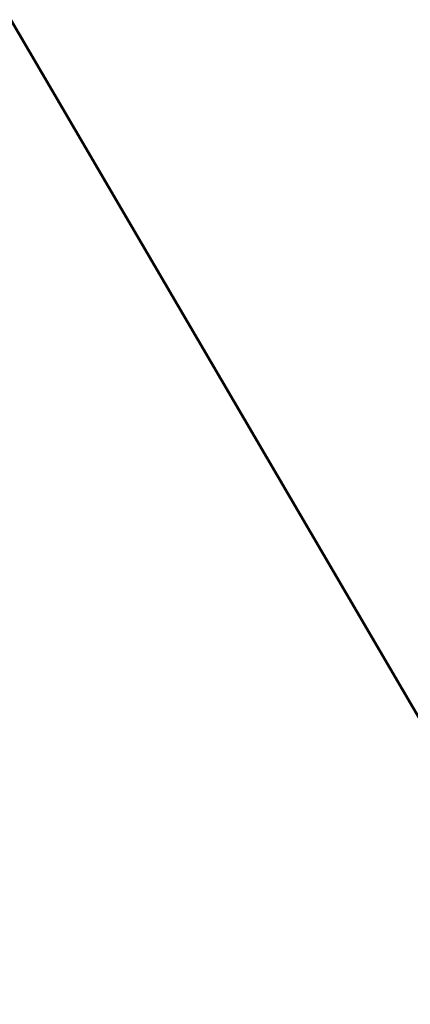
# Model space of a CAD drawing. Header units: millimetres. Extents: x -112 to 98, y -171 to 88.
# Tile 91 of 129: x 21.3748 to 21.4016, y 6.529 to 6.5966. Entities that reach past the tile are written whole.
import ezdxf

# ---------------------------------------------------------------- set-up
doc = ezdxf.new("R2010")
doc.units = ezdxf.units.MM
doc.linetypes.add('K5LT32768', pattern=[0])

msp = doc.modelspace()

# ---------------------------------------------------------------- linework, layer by layer
at = {"color": 150, "linetype": 'K5LT32768', "lineweight": 60, "true_color": 0x0080ff}
msp.add_line((21.196679, 6.900352), (21.446634, 6.472522), dxfattribs=at)
msp.add_line((21.196679, 6.900352), (21.446634, 6.472522), dxfattribs=at)
msp.add_open_spline([(21.321634, 6.689583), (21.326658, 6.687215), (21.337579, 6.681439), (21.354208, 6.670421), (21.371598, 6.655923), (21.388061, 6.638765), (21.403123, 6.61912), (21.416513, 6.597102), (21.427697, 6.573281), (21.435961, 6.549489), (21.441076, 6.528468), (21.444158, 6.509536), (21.445973, 6.491483), (21.446521, 6.478938), (21.446634, 6.472522)], degree=3, knots=[0, 0, 0, 0, 0.073001, 0.16109, 0.255574, 0.356893, 0.45178, 0.550358, 0.655012, 0.745978, 0.821849, 0.880522, 0.939911, 1, 1, 1, 1], dxfattribs=at)
msp.add_open_spline([(21.321634, 6.689583), (21.326658, 6.687215), (21.337579, 6.681439), (21.354208, 6.670421), (21.371598, 6.655923), (21.388061, 6.638765), (21.403123, 6.61912), (21.416513, 6.597102), (21.427697, 6.573281), (21.435961, 6.549489), (21.441076, 6.528468), (21.444158, 6.509536), (21.445973, 6.491483), (21.446521, 6.478938), (21.446634, 6.472522)], degree=3, knots=[0, 0, 0, 0, 0.073001, 0.16109, 0.255574, 0.356893, 0.45178, 0.550358, 0.655012, 0.745978, 0.821849, 0.880522, 0.939911, 1, 1, 1, 1], dxfattribs=at)

doc.saveas('drawing.dxf')
